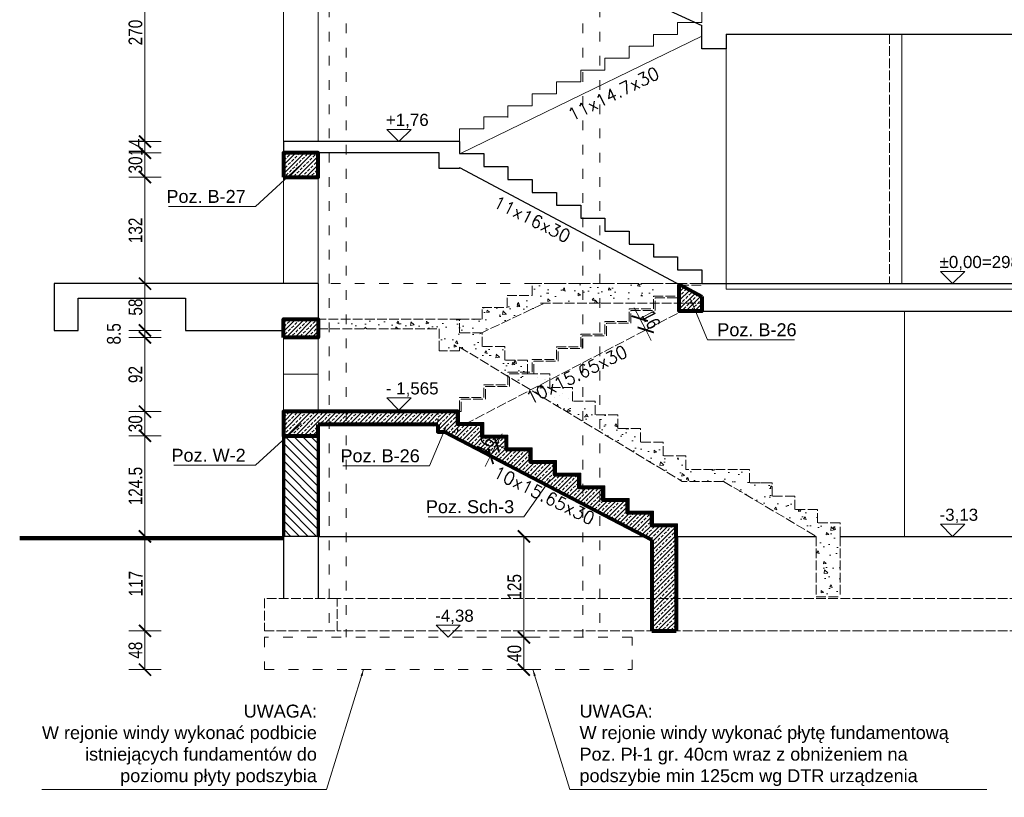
# Model space of a CAD drawing. Header units: inches. Extents: x 201967 to 338763, y -32705 to 30884.
# Tile 25 of 236: x 327799 to 329018, y -26748 to -25785. Entities that reach past the tile are written whole.
import ezdxf
from ezdxf.enums import TextEntityAlignment as Align

# ---------------------------------------------------------------- set-up
doc = ezdxf.new("R2010")
doc.units = ezdxf.units.IN
doc.header["$MEASUREMENT"] = 0
doc.linetypes.add('ACAD_ISO02W100', pattern=[15, 12, -3])
doc.linetypes.add('ACAD_ISO03W100', pattern=[30, 12, -18])
for name, color, linetype, lineweight in [('00 b ŚCIANY nowe-zamurowania', 242, 'Continuous', 70), ('00 d ŚCIANY wyburzenia', 254, 'WYBURZENIA', 9), ('00_mury grubo', 7, 'Continuous', 30), ('01 a KONSTRUKCJA żelbet', 94, 'Continuous', 80), ('01 b KONSTRUKCJA belki', 92, 'ACAD_ISO03W100', 30), ('01h KONSTRUKCJA pozycje', 253, 'Continuous', 13), ('01h3 KONSTRUKCJA pozycje słupy', 252, 'Continuous', 13), ('12 PRZERYWANE 1', 73, 'ACAD_ISO03W100', 9), ('1_OpisPomieszczen', 120, 'Continuous', 9), ('20 KRESKOWANIE ścian', 63, 'Continuous', 5), ('30 WIDOK 1 005', 5, 'Continuous', 5), ('50 OPIS 1', 130, 'Continuous', 9), ('90 WYMIAR', 155, 'Continuous', 9), ('_proj_MURY konstr', 1, 'Continuous', 20), ('K_kreskowanie', 251, 'Continuous', 0)]:
    doc.layers.add(name, color=color, linetype=linetype, lineweight=lineweight)
doc.layers.add('00_kreskowanie', color=1, linetype='Continuous', lineweight=5, true_color=0xff0000)
doc.styles.add('100 arial', font='arial.ttf', dxfattribs={"width": 0.8, "height": 17})
doc.styles.add('OPIS', font='arial.ttf')
doc.styles.add('RomanS', font='romans.shx')
doc.styles.get("Standard").update_dxf_attribs({"font": 'arial.ttf'})
doc.styles.add('WYMIAR-50 (15pkt) arial', font='arial.ttf', dxfattribs={"height": 15})
doc.styles.add('Wymiary', font='romans.shx', dxfattribs={"width": 0.7, "oblique": 10})
doc.linetypes.add('WYBURZENIA', pattern='A,12.7,-0.01,["X",Standard,S=2.54,R=0,X=0,Y=-1.27],-0.01', length=12.72)
doc.dimstyles.new('100', dxfattribs={"dimscale": 10, "dimtxt": 17, "dimasz": 1.5, "dimexe": 2, "dimexo": 2, "dimgap": 0.3, "dimtad": 1, "dimdec": 1, "dimrnd": 0.5, "dimdsep": 46, "dimtxsty": '100 arial', "dimblk": 'ARCHTICK', "dimcen": 10, "dimclrd": 256, "dimclre": 256, "dimclrt": 256, "dimadec": 0, "dimazin": 0, "dimtfac": 1, "dimtdec": 1, "dimtix": 1, "dimtmove": 1, "dimatfit": 3, "dimfxl": 2, "dimfxlon": 1, "dimtolj": 1, "dimarcsym": 0})
doc.dimstyles.new('DIM100txt12', dxfattribs={"dimtxt": 12, "dimasz": 1.05, "dimexe": 0, "dimexo": 8, "dimgap": 4, "dimtad": 1, "dimdec": 7, "dimrnd": 0.5, "dimdsep": 46, "dimtxsty": 'RomanS', "dimblk1": 'DIM', "dimblk2": 'DIM', "dimsah": 1, "dimcen": 0.09, "dimse1": 1, "dimse2": 1, "dimclrt": 256, "dimadec": 1, "dimazin": 0, "dimtfac": 1, "dimtdec": 7, "dimtix": 1, "dimtofl": 0, "dimtmove": 2, "dimatfit": 3, "dimfxl": 1, "dimtolj": 1, "dimtzin": 0, "dimarcsym": 0})
pattern_1 = [(320, (-79235.355, -7019.687), (-3.137607, -35.863009), [3.75, -41.25]), (265, (-79235.355, -7019.687), (37.609607, 6.937567), [3, -33]), (10.451444, (-79235.616, -7022.676), (34.472, -28.925442), [3.18701, -35.057106]), (316.1842, (-79225.355, -7019.687), (-8.275964, -53.362067), [5.625, -61.875]), (6.635635, (-79226.044, -7024.134), (48.70593, -46.733097), [4.780517, -52.585688]), (261.18416, (-79225.355, -7019.687), (48.70593, -46.733097), [4.5, -49.5]), (291, (-79227.855, -7024.687), (-20.130945, -29.845353), [3.75, -41.25]), (236, (-79227.855, -7024.687), (36.257502, -12.165767), [3, -33]), (341.451445, (-79229.532, -7027.174), (16.126558, -42.011119), [3.18701, -35.057106]), (307.5, (-79235.355, -7019.687), (16.6446927, -0.6079928), [0, -32.6, 0, -33.5, 0, -33.125]), (277.5, (-79235.355, -7019.687), (19.7205856, -13.153477), [0, -19.1, 0, -31.85, 0, -12.625]), (237.5, (-79235.355, -7008.537), (-1.1277436, -26.6911218), [0, -12.5, 0, -39, 0, -51.75]), (227.5, (-79235.355, -7003.537), (5.005249, -29.1593085), [0, -16.25, 0, -25.9, 0, -36.75])]
pattern_2 = [(45, (-3795.3814, -7571.668), (-5.303301, 5.303301), []), (45, (-3790.078, -7571.668), (-5.303301, 5.303301), [3.75, -1.875])]

# ---------------------------------------------------------------- blocks, each defined once
blk = doc.blocks.new('*U1124')
blk.add_lwpolyline([(-15, 15), (0, 0), (15, 15), (-15, 15)])
at = {"style": 'WYMIAR-50 (15pkt) arial', "flags": 8}
blk.add_attdef('DETAIL#', text='', height=15, dxfattribs=at).set_placement((-16.1, 14.8), align=Align.BOTTOM_LEFT)
blk = doc.blocks.new('DIM')
for p, q in [((0, -13), (0, 13)), ((8, 0), (-8, 0))]:
    blk.add_line(p, q)
at = {"const_width": 1.71}
blk.add_lwpolyline([(5.71, 5.71), (-5.71, -5.71)], dxfattribs=at)
blk = doc.blocks.new('_ARCHTICK')
at = {"color": 0, "linetype": 'ByBlock', "const_width": 0.15}
blk.add_lwpolyline([(-0.5, -0.5), (0.5, 0.5)], dxfattribs=at)
blk = doc.blocks.new('*D2524')
at = {"layer": '90 WYMIAR', "lineweight": -2, "transparency": 16777216}
for p, q in [((-2210.4, -760.5), (-2250.4, -760.5)), ((-2230.4, -790.5), (-2230.4, -760.5)), ((-2210.4, -790.5), (-2250.4, -790.5))]:
    blk.add_line(p, q, dxfattribs=at)
at = {"layer": 'Defpoints', "color": 0, "transparency": 16777216}
for p in [(-2230.4, -760.5), (-2059, -760.5), (-2059, -790.5)]:
    blk.add_point(p, dxfattribs=at)
at = {"layer": '90 WYMIAR', "lineweight": -2, "transparency": 16777216, "xscale": 15, "yscale": 15, "zscale": 15}
for p, rotation in [((-2230.4, -760.5), 90), ((-2230.4, -790.5), 270)]:
    blk.add_blockref('_ARCHTICK', p, dxfattribs=dict(at, rotation=rotation))
at = {"layer": '90 WYMIAR', "transparency": 16777216, "insert": (-2242.1, -775.5), "char_height": 17, "attachment_point": 5, "rotation": 90, "style": '100 arial'}
blk.add_mtext('\\A1;30', dxfattribs=at)
blk = doc.blocks.new('*D2525')
at = {"layer": '90 WYMIAR', "lineweight": -2, "transparency": 16777216}
for p, q in [((-2210.4, -668.5), (-2250.4, -668.5)), ((-2230.4, -760.5), (-2230.4, -668.5)), ((-2210.4, -760.5), (-2250.4, -760.5))]:
    blk.add_line(p, q, dxfattribs=at)
at = {"layer": 'Defpoints', "color": 0, "transparency": 16777216}
for p in [(-2230.4, -668.5), (-2059, -668.5), (-2059, -760.5)]:
    blk.add_point(p, dxfattribs=at)
at = {"layer": '90 WYMIAR', "lineweight": -2, "transparency": 16777216, "xscale": 15, "yscale": 15, "zscale": 15}
for p, rotation in [((-2230.4, -668.5), 90), ((-2230.4, -760.5), 270)]:
    blk.add_blockref('_ARCHTICK', p, dxfattribs=dict(at, rotation=rotation))
at = {"layer": '90 WYMIAR', "transparency": 16777216, "insert": (-2242.1, -714.5), "char_height": 17, "attachment_point": 5, "rotation": 90, "style": '100 arial'}
blk.add_mtext('\\A1;92', dxfattribs=at)
blk = doc.blocks.new('*D2526')
at = {"layer": '90 WYMIAR', "lineweight": -2, "transparency": 16777216}
for p, q in [((-2210.4, -440), (-2250.4, -440)), ((-2230.4, -470), (-2230.4, -440)), ((-2210.4, -470), (-2250.4, -470))]:
    blk.add_line(p, q, dxfattribs=at)
at = {"layer": 'Defpoints', "color": 0, "transparency": 16777216}
for p in [(-2230.4, -440), (-2059, -440), (-2059, -470)]:
    blk.add_point(p, dxfattribs=at)
at = {"layer": '90 WYMIAR', "lineweight": -2, "transparency": 16777216, "xscale": 15, "yscale": 15, "zscale": 15}
for p, rotation in [((-2230.4, -440), 90), ((-2230.4, -470), 270)]:
    blk.add_blockref('_ARCHTICK', p, dxfattribs=dict(at, rotation=rotation))
at = {"layer": '90 WYMIAR', "transparency": 16777216, "insert": (-2242.1, -455), "char_height": 17, "attachment_point": 5, "rotation": 90, "style": '100 arial'}
blk.add_mtext('\\A1;30', dxfattribs=at)
blk = doc.blocks.new('*D2527')
at = {"layer": '90 WYMIAR', "lineweight": -2, "transparency": 16777216}
for p, q in [((-2230.4, -426), (-2230.4, -411)), ((-2210.4, -426), (-2250.4, -426)), ((-2230.4, -440), (-2230.4, -426)), ((-2210.4, -440), (-2250.4, -440)), ((-2230.4, -440), (-2230.4, -455))]:
    blk.add_line(p, q, dxfattribs=at)
at = {"layer": 'Defpoints', "color": 0, "transparency": 16777216}
for p in [(-2230.4, -426), (-2059, -426), (-2059, -440)]:
    blk.add_point(p, dxfattribs=at)
at = {"layer": '90 WYMIAR', "lineweight": -2, "transparency": 16777216, "xscale": 15, "yscale": 15, "zscale": 15}
for p, rotation in [((-2230.4, -426), 270), ((-2230.4, -440), 90)]:
    blk.add_blockref('_ARCHTICK', p, dxfattribs=dict(at, rotation=rotation))
at = {"layer": '90 WYMIAR', "transparency": 16777216, "insert": (-2241.9, -433), "char_height": 17, "attachment_point": 5, "rotation": 90, "style": '100 arial'}
blk.add_mtext('\\A1;14', dxfattribs=at)
blk = doc.blocks.new('*D2528')
at = {"layer": '90 WYMIAR', "lineweight": -2, "transparency": 16777216}
for p, q in [((-2210.4, -155.9), (-2250.4, -155.9)), ((-2230.4, -426), (-2230.4, -155.9)), ((-2210.4, -426), (-2250.4, -426))]:
    blk.add_line(p, q, dxfattribs=at)
at = {"layer": 'Defpoints', "color": 0, "transparency": 16777216}
for p in [(-2230.4, -155.9), (-2059, -155.9), (-2059, -426)]:
    blk.add_point(p, dxfattribs=at)
at = {"layer": '90 WYMIAR', "lineweight": -2, "transparency": 16777216, "xscale": 15, "yscale": 15, "zscale": 15}
for p, rotation in [((-2230.4, -155.9), 90), ((-2230.4, -426), 270)]:
    blk.add_blockref('_ARCHTICK', p, dxfattribs=dict(at, rotation=rotation))
at = {"layer": '90 WYMIAR', "transparency": 16777216, "insert": (-2242.1, -291), "char_height": 17, "attachment_point": 5, "rotation": 90, "style": '100 arial'}
blk.add_mtext('\\A1;270', dxfattribs=at)
blk = doc.blocks.new('*D2564')
at = {"layer": '90 WYMIAR', "lineweight": -2, "transparency": 16777216}
for p, q in [((-2210.4, -790.5), (-2250.4, -790.5)), ((-2230.4, -790.5), (-2230.4, -915)), ((-2210.4, -915), (-2250.4, -915))]:
    blk.add_line(p, q, dxfattribs=at)
at = {"layer": 'Defpoints', "color": 0, "transparency": 16777216}
for p in [(-2059, -790.5), (-2230.4, -915), (-2059, -915)]:
    blk.add_point(p, dxfattribs=at)
at = {"layer": '90 WYMIAR', "lineweight": -2, "transparency": 16777216, "xscale": 15, "yscale": 15, "zscale": 15}
for p, rotation in [((-2230.4, -790.5), 90), ((-2230.4, -915), 270)]:
    blk.add_blockref('_ARCHTICK', p, dxfattribs=dict(at, rotation=rotation))
at = {"layer": '90 WYMIAR', "transparency": 16777216, "insert": (-2242.1, -852.7), "char_height": 17, "attachment_point": 5, "rotation": 90, "style": '100 arial'}
blk.add_mtext('\\A1;124.5', dxfattribs=at)
blk = doc.blocks.new('*D2565')
at = {"layer": '90 WYMIAR', "lineweight": -2, "transparency": 16777216}
for p, q in [((-2210.4, -915), (-2250.4, -915)), ((-2230.4, -915), (-2230.4, -1032)), ((-2210.4, -1032), (-2250.4, -1032))]:
    blk.add_line(p, q, dxfattribs=at)
at = {"layer": 'Defpoints', "color": 0, "transparency": 16777216}
for p in [(-2059, -915), (-2230.4, -1032), (-2082.5, -1032)]:
    blk.add_point(p, dxfattribs=at)
at = {"layer": '90 WYMIAR', "lineweight": -2, "transparency": 16777216, "xscale": 15, "yscale": 15, "zscale": 15}
for p, rotation in [((-2230.4, -915), 90), ((-2230.4, -1032), 270)]:
    blk.add_blockref('_ARCHTICK', p, dxfattribs=dict(at, rotation=rotation))
at = {"layer": '90 WYMIAR', "transparency": 16777216, "insert": (-2241.9, -973.5), "char_height": 17, "attachment_point": 5, "rotation": 90, "style": '100 arial'}
blk.add_mtext('\\A1;117', dxfattribs=at)
blk = doc.blocks.new('*D2566')
at = {"layer": '90 WYMIAR', "lineweight": -2, "transparency": 16777216}
for p, q in [((-2210.4, -1032), (-2250.4, -1032)), ((-2230.4, -1032), (-2230.4, -1080)), ((-2210.4, -1080), (-2250.4, -1080))]:
    blk.add_line(p, q, dxfattribs=at)
at = {"layer": 'Defpoints', "color": 0, "transparency": 16777216}
for p in [(-2082.5, -1032), (-2230.4, -1080), (-2082.5, -1080)]:
    blk.add_point(p, dxfattribs=at)
at = {"layer": '90 WYMIAR', "lineweight": -2, "transparency": 16777216, "xscale": 15, "yscale": 15, "zscale": 15}
for p, rotation in [((-2230.4, -1032), 90), ((-2230.4, -1080), 270)]:
    blk.add_blockref('_ARCHTICK', p, dxfattribs=dict(at, rotation=rotation))
at = {"layer": '90 WYMIAR', "transparency": 16777216, "insert": (-2242.1, -1056), "char_height": 17, "attachment_point": 5, "rotation": 90, "style": '100 arial'}
blk.add_mtext('\\A1;48', dxfattribs=at)
blk = doc.blocks.new('*D2570')
at = {"layer": '90 WYMIAR', "lineweight": -2, "transparency": 16777216}
for p, q in [((-1741.3, -915), (-1781.3, -915)), ((-1761.3, -915), (-1761.3, -1040)), ((-1741.3, -1040), (-1781.3, -1040))]:
    blk.add_line(p, q, dxfattribs=at)
at = {"layer": 'Defpoints', "color": 0, "transparency": 16777216}
for p in [(-1688.5, -915), (-1761.3, -1040), (-1688.5, -1040)]:
    blk.add_point(p, dxfattribs=at)
at = {"layer": '90 WYMIAR', "lineweight": -2, "transparency": 16777216, "xscale": 15, "yscale": 15, "zscale": 15}
for p, rotation in [((-1761.3, -915), 90), ((-1761.3, -1040), 270)]:
    blk.add_blockref('_ARCHTICK', p, dxfattribs=dict(at, rotation=rotation))
at = {"layer": '90 WYMIAR', "transparency": 16777216, "insert": (-1773, -977.5), "char_height": 17, "attachment_point": 5, "rotation": 90, "style": '100 arial'}
blk.add_mtext('\\A1;125', dxfattribs=at)
blk = doc.blocks.new('*D2571')
at = {"layer": '90 WYMIAR', "lineweight": -2, "transparency": 16777216}
for p, q in [((-1741.3, -1040), (-1781.3, -1040)), ((-1761.3, -1040), (-1761.3, -1080)), ((-1741.3, -1080), (-1781.3, -1080))]:
    blk.add_line(p, q, dxfattribs=at)
at = {"layer": 'Defpoints', "color": 0, "transparency": 16777216}
for p in [(-1688.5, -1040), (-1761.3, -1080), (-1627.5, -1080)]:
    blk.add_point(p, dxfattribs=at)
at = {"layer": '90 WYMIAR', "lineweight": -2, "transparency": 16777216, "xscale": 15, "yscale": 15, "zscale": 15}
for p, rotation in [((-1761.3, -1040), 90), ((-1761.3, -1080), 270)]:
    blk.add_blockref('_ARCHTICK', p, dxfattribs=dict(at, rotation=rotation))
at = {"layer": '90 WYMIAR', "transparency": 16777216, "insert": (-1773, -1060), "char_height": 17, "attachment_point": 5, "rotation": 90, "style": '100 arial'}
blk.add_mtext('\\A1;40', dxfattribs=at)
blk = doc.blocks.new('*D2572')
at = {"layer": '90 WYMIAR', "lineweight": -2, "transparency": 16777216}
for p, q in [((-1795.1, -801.1), (-1788.2, -787.8)), ((-1795.1, -801.1), (-1802.5, -815.3)), ((-1795.3, -801.1), (-1777.4, -810.4)), ((-1802.5, -815.3), (-1809.4, -828.6)), ((-1802.7, -815.2), (-1784.8, -824.6))]:
    blk.add_line(p, q, dxfattribs=at)
at = {"layer": 'Defpoints', "color": 0, "transparency": 16777216}
for p in [(-1813, -791.8), (-1820.4, -806), (-1802.5, -815.3)]:
    blk.add_point(p, dxfattribs=at)
at = {"layer": '90 WYMIAR', "lineweight": -2, "transparency": 16777216, "xscale": 15, "yscale": 15, "zscale": 15}
for p, rotation in [((-1795.1, -801.1), 242.4504520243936), ((-1802.5, -815.3), 62.45045202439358)]:
    blk.add_blockref('_ARCHTICK', p, dxfattribs=dict(at, rotation=rotation))
at = {"layer": '90 WYMIAR', "transparency": 16777216, "insert": (-1809.1, -802.8), "char_height": 17, "attachment_point": 5, "rotation": 62.4505, "style": '100 arial'}
blk.add_mtext('\\A1;16', dxfattribs=at)
blk = doc.blocks.new('*D2573')
at = {"layer": '90 WYMIAR', "lineweight": -2, "transparency": 16777216}
for p, q in [((-1617.9, -645.2), (-1624.8, -631.9)), ((-1617.9, -645.2), (-1600.2, -635.9)), ((-1617.9, -645.2), (-1610.5, -659.3)), ((-1610.5, -659.3), (-1592.8, -650.1)), ((-1610.5, -659.3), (-1603.6, -672.6))]:
    blk.add_line(p, q, dxfattribs=at)
at = {"layer": 'Defpoints', "color": 0, "transparency": 16777216}
for p in [(-1629, -650.9), (-1621.6, -665.1), (-1610.5, -659.3)]:
    blk.add_point(p, dxfattribs=at)
at = {"layer": '90 WYMIAR', "lineweight": -2, "transparency": 16777216, "xscale": 15, "yscale": 15, "zscale": 15}
for p, rotation in [((-1617.9, -645.2), 297.5495479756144), ((-1610.5, -659.3), 117.5495479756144)]:
    blk.add_blockref('_ARCHTICK', p, dxfattribs=dict(at, rotation=rotation))
at = {"layer": '90 WYMIAR', "transparency": 16777216, "insert": (-1603.8, -646.8), "char_height": 17, "attachment_point": 5, "rotation": 297.5495, "style": '100 arial'}
blk.add_mtext('\\A1;16', dxfattribs=at)
blk = doc.blocks.new('*D2574')
at = {"layer": '90 WYMIAR', "lineweight": -2, "transparency": 16777216}
for p, q in [((-2210.4, -660), (-2250.4, -660)), ((-2210.4, -668.5), (-2250.4, -668.5)), ((-2230.4, -668.5), (-2230.4, -660))]:
    blk.add_line(p, q, dxfattribs=at)
at = {"layer": 'Defpoints', "color": 0, "transparency": 16777216}
for p in [(-2230.4, -660), (-2180, -660), (-2059, -668.5)]:
    blk.add_point(p, dxfattribs=at)
at = {"layer": '90 WYMIAR', "lineweight": -2, "transparency": 16777216, "xscale": 15, "yscale": 15, "zscale": 15}
for p, rotation in [((-2230.4, -660), 90), ((-2230.4, -668.5), 270)]:
    blk.add_blockref('_ARCHTICK', p, dxfattribs=dict(at, rotation=rotation))
at = {"layer": '90 WYMIAR', "transparency": 16777216, "insert": (-2268.8, -664.2), "char_height": 17, "attachment_point": 5, "rotation": 90, "style": '100 arial'}
blk.add_mtext('\\A1;8.5', dxfattribs=at)
blk = doc.blocks.new('*D2575')
at = {"layer": '90 WYMIAR', "lineweight": -2, "transparency": 16777216}
for p, q in [((-2210.4, -602), (-2250.4, -602)), ((-2230.4, -660), (-2230.4, -602)), ((-2210.4, -660), (-2250.4, -660))]:
    blk.add_line(p, q, dxfattribs=at)
at = {"layer": 'Defpoints', "color": 0, "transparency": 16777216}
for p in [(-2230.4, -602), (-2179.5, -602), (-2180, -660)]:
    blk.add_point(p, dxfattribs=at)
at = {"layer": '90 WYMIAR', "lineweight": -2, "transparency": 16777216, "xscale": 15, "yscale": 15, "zscale": 15}
for p, rotation in [((-2230.4, -602), 90), ((-2230.4, -660), 270)]:
    blk.add_blockref('_ARCHTICK', p, dxfattribs=dict(at, rotation=rotation))
at = {"layer": '90 WYMIAR', "transparency": 16777216, "insert": (-2242.1, -631), "char_height": 17, "attachment_point": 5, "rotation": 90, "style": '100 arial'}
blk.add_mtext('\\A1;58', dxfattribs=at)
blk = doc.blocks.new('*D2576')
at = {"layer": '90 WYMIAR', "lineweight": -2, "transparency": 16777216}
for p, q in [((-2210.4, -470), (-2250.4, -470)), ((-2230.4, -602), (-2230.4, -470)), ((-2210.4, -602), (-2250.4, -602))]:
    blk.add_line(p, q, dxfattribs=at)
at = {"layer": 'Defpoints', "color": 0, "transparency": 16777216}
for p in [(-2230.4, -470), (-2059, -470), (-2179.5, -602)]:
    blk.add_point(p, dxfattribs=at)
at = {"layer": '90 WYMIAR', "lineweight": -2, "transparency": 16777216, "xscale": 15, "yscale": 15, "zscale": 15}
for p, rotation in [((-2230.4, -470), 90), ((-2230.4, -602), 270)]:
    blk.add_blockref('_ARCHTICK', p, dxfattribs=dict(at, rotation=rotation))
at = {"layer": '90 WYMIAR', "transparency": 16777216, "insert": (-2242.1, -536), "char_height": 17, "attachment_point": 5, "rotation": 90, "style": '100 arial'}
blk.add_mtext('\\A1;132', dxfattribs=at)
blk = doc.blocks.new('1 przekrój B Jagielońska')
at = {"layer": '20 KRESKOWANIE ścian'}
h = blk.add_hatch(dxfattribs=at)
h.set_pattern_fill('ANSI33', color=256, scale=30, angle=-90)
h.set_pattern_definition(pattern_2)
h.paths.add_polyline_path([(-2016, -440), (-2059, -440), (-2059, -470), (-2016, -470)])
h = blk.add_hatch(dxfattribs=at)
h.set_pattern_fill('ANSI33', color=256, scale=30, angle=-90)
h.set_pattern_definition(pattern_2)
h.paths.add_polyline_path([(-1541.03, -617.95), (-1567.19, -604), (-1569.01, -604), (-1569.01, -636), (-1541.03, -636)])
h = blk.add_hatch(dxfattribs=at)
h.set_pattern_fill('ANSI33', color=256, scale=30, angle=-90)
h.set_pattern_definition([(45, (-3795.3814, -7777.768), (-5.303301, 5.303301), []), (45, (-3790.078, -7777.768), (-5.303301, 5.303301), [3.75, -1.875])])
h.paths.add_polyline_path([(-2016, -646.1), (-2059, -646.1), (-2059, -668.5), (-2016, -668.5)])
h = blk.add_hatch(dxfattribs=at)
h.set_pattern_fill('ANSI33', color=256, scale=30, angle=-90)
h.set_pattern_definition(pattern_2)
h.paths.add_polyline_path([(-1693.01, -838.75), (-1723.01, -838.75), (-1723.01, -823.1), (-1753.01, -823.1), (-1753.01, -807.45), (-1783.01, -807.45), (-1783.01, -791.8), (-1813.01, -791.8), (-1813.01, -776.15), (-1843.01, -776.15), (-1843.01, -760.5), (-2016, -760.5), (-2059, -760.5), (-2059, -790.5), (-2016, -790.5), (-2016, -776.5), (-1876.93, -776.5), (-1603.01, -919.4), (-1603.01, -1032), (-1573.01, -1032), (-1573.01, -915), (-1573.01, -901.35), (-1603.01, -901.35), (-1603.01, -885.7), (-1633.01, -885.7), (-1633.01, -870.05), (-1663.01, -870.05), (-1663.01, -854.4), (-1693.01, -854.4)])
at = {"layer": '_proj_MURY konstr'}
h = blk.add_hatch(dxfattribs=at)
h.set_pattern_fill('ANSI31', color=1, scale=60, angle=-90)
h.set_pattern_definition([(315, (-79260.321, -7019.687), (5.30330086, 5.30330086), [])])
h.paths.add_polyline_path([(-2016, -790.5), (-2059, -790.5), (-2059, -915), (-2016, -915)])
at = {"layer": 'K_kreskowanie', "linetype": 'ACAD_ISO02W100'}
h = blk.add_hatch(dxfattribs=at)
h.set_pattern_fill('AR-CONC', color=256, scale=5, angle=-90)
h.set_pattern_definition(pattern_1)
h.paths.add_polyline_path([(-1631.03, -625.97), (-1631.03, -617.5), (-1601.03, -617.5), (-1601.03, -602), (-1751.03, -602), (-1751.03, -616.7), (-1782.03, -616.7), (-1782.03, -631.4), (-1813.03, -631.4), (-1813.03, -646.1), (-1841.03, -646.1), (-1841.03, -663), (-1813.66, -663), (-1735.58, -625.97)])
h = blk.add_hatch(dxfattribs=at)
h.set_pattern_fill('AR-CONC', color=256, scale=5, angle=-90)
h.set_pattern_definition(pattern_1)
h.paths.add_polyline_path([(-1701.03, -730.6), (-1729.03, -730.6), (-1729.03, -713.7), (-1757.03, -713.7), (-1757.03, -696.8), (-1785.03, -696.8), (-1785.03, -679.9), (-1813.03, -679.9), (-1813.03, -663), (-1841.03, -663), (-1841.03, -646.1), (-1991.03, -646.1), (-1991.03, -658.1), (-1866.03, -658.1), (-1866.03, -685), (-1841.03, -685), (-1841.03, -680.52), (-1565.21, -847), (-1514.15, -847), (-1399.45, -915), (-1399.45, -990), (-1370.03, -990), (-1370.03, -915), (-1370.03, -898.4), (-1398.03, -898.4), (-1398.03, -881.8), (-1426.03, -881.8), (-1426.03, -865.2), (-1454.03, -865.2), (-1454.03, -848.6), (-1482.03, -848.6), (-1482.03, -832), (-1561.03, -832), (-1561.03, -815.1), (-1589.03, -815.1), (-1589.03, -798.2), (-1617.03, -798.2), (-1617.03, -781.3), (-1645.03, -781.3), (-1645.03, -764.4), (-1673.03, -764.4), (-1673.03, -747.5), (-1701.03, -747.5)])
at = {"layer": '00 b ŚCIANY nowe-zamurowania'}
for p, q in [((-2059, -790.5), (-2059, -915)), ((-2016, -790.5), (-2016, -915))]:
    blk.add_line(p, q, dxfattribs=at)
at = {"layer": '00 d ŚCIANY wyburzenia'}
for p, q in [((-2016, -426), (-2016, -125.95)), ((-2059, -426), (-2059, -155.95)), ((-2059, -602), (-2059, -470)), ((-2016, -470), (-2016, -602)), ((-2059, -660), (-2059, -760.5)), ((-2016, -660), (-2016, -760.5)), ((-2059, -714), (-2016, -714))]:
    blk.add_line(p, q, dxfattribs=at)
at = {"layer": '00_kreskowanie', "color": 3}
for p, q in [((-1511.03, -609), (-1511.03, -602)), ((-278.6, -609), (-1511.03, -609))]:
    blk.add_line(p, q, dxfattribs=at)
at = {"layer": '00_mury grubo', "color": 3}
for p, q in [((-1841.03, -143.68), (-1541.03, -282.42)), ((-1541.03, -311), (-1541.03, -282.42)), ((-1511.03, -293), (-300.6, -293)), ((-1511.03, -293), (-1511.03, -311)), ((-1511.03, -311), (-1541.03, -311)), ((-1841.03, -426), (-2059, -426)), ((-2059, -426), (-2059, -440)), ((-1866.03, -440), (-2016, -440)), ((-1866.03, -459.37), (-1866.03, -440)), ((-1841.03, -459.37), (-1866.03, -459.37)), ((-1841.03, -457.95), (-1541.03, -617.95)), ((-1841.03, -458.07), (-1841.03, -459.37)), ((-2016, -602), (-2016, -646.1)), ((-1541.03, -602), (-278.6, -602)), ((-1541.03, -617.95), (-1541.03, -636)), ((-1541.03, -636), (-1142.03, -636)), ((-2059, -915), (-2059, -992)), ((-2016, -915), (-2059, -915)), ((-2016, -915), (-1611.43, -915)), ((-2016, -915), (-2016, -992)), ((-1571.01, -915), (-1399.45, -915)), ((-1370.03, -915), (-230.6, -915))]:
    blk.add_line(p, q, dxfattribs=at)
at = {"layer": '00_mury grubo', "lineweight": 100}
blk.add_line((-2059, -917), (-2385.44, -917), dxfattribs=at)
at = {"layer": '00_mury grubo', "color": 3}
for points in [[(-1841.03, -426), (-1841.03, -440.95), (-1811.03, -440.95), (-1811.03, -456.95), (-1781.03, -456.95), (-1781.03, -472.95), (-1751.03, -472.95), (-1751.03, -488.95), (-1721.03, -488.95), (-1721.03, -504.95), (-1691.03, -504.95), (-1691.03, -520.95), (-1661.03, -520.95), (-1661.03, -536.95), (-1631.03, -536.95), (-1631.03, -552.95), (-1601.03, -552.95), (-1601.03, -568.95), (-1571.03, -568.95), (-1571.03, -584.95)], [(-1571.03, -584.95), (-1541.03, -584.95), (-1541.03, -602)], [(-2016, -602), (-2342.95, -602), (-2342.95, -660), (-2312.95, -660), (-2312.95, -620), (-2180, -620), (-2180, -660), (-2059, -660)]]:
    blk.add_lwpolyline(points, dxfattribs=at)
at = {"layer": '01 a KONSTRUKCJA żelbet'}
for p, q in [((-1868.01, -776.5), (-2016, -776.5)), ((-1859.68, -785.5), (-1603.01, -919.4)), ((-1603.01, -919.4), (-1603.01, -1032)), ((-1573.01, -915), (-1573.01, -1032)), ((-1603.01, -1032), (-1573.01, -1032))]:
    blk.add_line(p, q, dxfattribs=at)
for points in [[(-2059, -470), (-2016, -470), (-2016, -440), (-2059, -440)], [(-2059, -668.5), (-2059, -646.1), (-2016, -646.1), (-2016, -668.5)]]:
    blk.add_lwpolyline(points, close=True, dxfattribs=at)
for points in [[(-1541.03, -617.95), (-1541.03, -636), (-1569.01, -636), (-1569.01, -604), (-1567.19, -604), (-1541.03, -617.95)], [(-2016, -760.5), (-2059, -760.5), (-2059, -790.5), (-2016, -790.5), (-2016, -776.5)], [(-1573.01, -915), (-1573.01, -901.35), (-1603.01, -901.35), (-1603.01, -885.7), (-1633.01, -885.7), (-1633.01, -870.05), (-1663.01, -870.05), (-1663.01, -854.4), (-1693.01, -854.4), (-1693.01, -838.75), (-1723.01, -838.75), (-1723.01, -823.1), (-1753.01, -823.1), (-1753.01, -807.45), (-1783.01, -807.45), (-1783.01, -791.8), (-1813.01, -791.8), (-1813.01, -776.15), (-1843.01, -776.15), (-1843.01, -760.5), (-2016, -760.5)], [(-1868.01, -776.5), (-1868.01, -785.5), (-1859.68, -785.5)]]:
    blk.add_lwpolyline(points, dxfattribs=at)
at = {"layer": '01 b KONSTRUKCJA belki', "ltscale": 0.3}
blk.add_lwpolyline([(-1868.01, -760.5), (-1868.01, -785.5), (-1843.01, -785.5), (-1843.01, -760.5)], close=True, dxfattribs=at)
at = {"layer": '12 PRZERYWANE 1'}
for p, q in [((-2002.5, 730), (-2002.5, -1040)), ((-1667.5, 730), (-1667.5, -1040)), ((-1981.5, 710), (-1981.5, -1040)), ((-1688.5, 710), (-1688.5, -1040)), ((-1688.5, -602), (-2016, -602)), ((-1541.03, -602), (-1667.5, -602))]:
    blk.add_line(p, q, dxfattribs=at)
blk.add_lwpolyline([(-2082.5, -1080), (-1627.5, -1080), (-1627.5, -1040), (-2082.5, -1040)], close=True, dxfattribs=at)
at = {"layer": '1_OpisPomieszczen', "color": 252}
for p, q in [((-1541.03, -278.7), (-1541.03, -264)), ((-1571.03, -293.4), (-1571.03, -278.7)), ((-1571.03, -278.7), (-1541.03, -278.7)), ((-1839.82, -440.95), (-1541.03, -295.48)), ((-1601.03, -293.4), (-1571.03, -293.4)), ((-1601.03, -308.1), (-1601.03, -293.4)), ((-1293.6, -293), (-1293.6, -602)), ((-1631.03, -322.8), (-1631.03, -308.1)), ((-1631.03, -308.1), (-1601.03, -308.1)), ((-1661.03, -337.5), (-1661.03, -322.8)), ((-1661.03, -322.8), (-1631.03, -322.8)), ((-1691.03, -352.2), (-1691.03, -337.5)), ((-1691.03, -337.5), (-1661.03, -337.5)), ((-1721.03, -366.9), (-1721.03, -352.2)), ((-1721.03, -352.2), (-1691.03, -352.2)), ((-1751.03, -381.6), (-1751.03, -366.9)), ((-1751.03, -366.9), (-1721.03, -366.9)), ((-1781.03, -396.3), (-1781.03, -381.6)), ((-1781.03, -381.6), (-1751.03, -381.6))]:
    blk.add_line(p, q, dxfattribs=at)
blk.add_lwpolyline([(-1841.03, -426), (-1841.03, -410.25), (-1811.03, -410.25), (-1811.03, -395.55), (-1781.03, -395.55)], dxfattribs=at)
at = {"layer": '30 WIDOK 1 005'}
blk.add_lwpolyline([(-1571.01, -915), (-1571.01, -899.35), (-1601.01, -899.35), (-1601.01, -883.7), (-1631.01, -883.7), (-1631.01, -868.05), (-1661.01, -868.05), (-1661.01, -852.4), (-1691.01, -852.4), (-1691.01, -836.75), (-1721.01, -836.75), (-1721.01, -821.1), (-1751.01, -821.1), (-1751.01, -805.45), (-1781.01, -805.45), (-1781.01, -789.8), (-1811.01, -789.8), (-1811.01, -774.15), (-1841.01, -774.15), (-1841.01, -758.5), (-2059, -758.5), (-2059, -760.5)], dxfattribs=at)
at = {"layer": '_proj_MURY konstr', "color": 3}
for p, q in [((-1511.03, -602), (-1511.03, -293)), ((-1293.6, -602), (-1293.6, -293)), ((-1290.03, -915), (-1290.03, -636))]:
    blk.add_line(p, q, dxfattribs=at)
at = {"layer": 'K_kreskowanie', "linetype": 'ACAD_ISO02W100'}
for p, q in [((-1308.6, -293), (-1308.6, -602)), ((-1751.03, -616.7), (-1751.03, -602)), ((-1751.03, -602), (-1541.03, -602)), ((-1782.03, -631.4), (-1782.03, -616.7)), ((-1782.03, -616.7), (-1751.03, -616.7)), ((-1816.03, -664.12), (-1735.58, -625.97)), ((-1813.03, -646.1), (-1813.03, -631.4)), ((-1813.03, -631.4), (-1782.03, -631.4)), ((-1740.58, -625.97), (-1541.03, -625.97)), ((-2016, -658.1), (-1866.03, -658.1)), ((-1866.03, -685), (-1866.03, -658.1)), ((-1841.03, -646.1), (-1813.03, -646.1)), ((-1841.03, -680.52), (-1565.21, -847)), ((-1841.03, -680.52), (-1841.03, -685)), ((-1841.03, -685), (-1866.03, -685)), ((-1482.03, -832), (-1561.03, -832)), ((-1514.15, -847), (-1565.21, -847)), ((-1514.15, -847), (-1399.45, -915)), ((-1399.45, -915), (-1399.45, -990)), ((-1370.03, -915), (-1370.03, -990)), ((-247.6, -992), (-1992.5, -992)), ((-1399.45, -990), (-1370.03, -990)), ((-247.6, -1032), (-1992.5, -1032))]:
    blk.add_line(p, q, dxfattribs=at)
at = {"layer": 'K_kreskowanie', "color": 1, "linetype": 'ACAD_ISO02W100'}
blk.add_line((-1834.41, -776.15), (-1565.76, -636), dxfattribs=at)
for points in [[(-1843.01, -760.5), (-1839.01, -760.5), (-1839.01, -744.85), (-1809.01, -744.85), (-1809.01, -729.2), (-1779.01, -729.2), (-1779.01, -713.55), (-1749.01, -713.55), (-1749.01, -697.9), (-1719.01, -697.9), (-1719.01, -682.25), (-1689.01, -682.25), (-1689.01, -666.6), (-1659.01, -666.6), (-1659.01, -650.95), (-1629.01, -650.95), (-1629.01, -635.3), (-1599.01, -635.3), (-1599.01, -619.65), (-1569.01, -619.65), (-1569.01, -604), (-1541.03, -604)], [(-1841.01, -758.5), (-1841.01, -742.85), (-1811.01, -742.85), (-1811.01, -727.2), (-1781.01, -727.2), (-1781.01, -711.55), (-1751.01, -711.55), (-1751.01, -695.9), (-1721.01, -695.9), (-1721.01, -680.25), (-1691.01, -680.25), (-1691.01, -664.6), (-1661.01, -664.6), (-1661.01, -648.95), (-1631.01, -648.95), (-1631.01, -633.3), (-1601.01, -633.3), (-1601.01, -617.65), (-1571.01, -617.65), (-1571.01, -602), (-1541.03, -602)]]:
    blk.add_lwpolyline(points, dxfattribs=at)
at = {"layer": 'K_kreskowanie', "linetype": 'ACAD_ISO02W100'}
for points in [[(-1561.03, -832), (-1561.03, -815.1), (-1589.03, -815.1), (-1589.03, -798.2), (-1617.03, -798.2), (-1617.03, -781.3), (-1645.03, -781.3), (-1645.03, -764.4), (-1673.03, -764.4), (-1673.03, -747.5), (-1701.03, -747.5), (-1701.03, -730.6), (-1729.03, -730.6), (-1729.03, -713.7), (-1757.03, -713.7), (-1757.03, -696.8), (-1785.03, -696.8), (-1785.03, -679.9), (-1813.03, -679.9), (-1813.03, -663), (-1841.03, -663), (-1841.03, -646.1), (-2016, -646.1)], [(-1370.03, -915), (-1370.03, -898.4), (-1398.03, -898.4), (-1398.03, -881.8), (-1426.03, -881.8), (-1426.03, -865.2), (-1454.03, -865.2), (-1454.03, -848.6), (-1482.03, -848.6), (-1482.03, -832), (-1561.03, -832)]]:
    blk.add_lwpolyline(points, dxfattribs=at)
blk.add_lwpolyline([(-2082.5, -1032), (-1992.5, -1032), (-1992.5, -992), (-2082.5, -992)], close=True, dxfattribs=at)
at = {"layer": '50 OPIS 1'}
ref = blk.add_blockref('*U1124', (-1916.03, -426), dxfattribs=at)
ref.add_attrib('DETAIL#', '+1,76', dxfattribs={"layer": '0', "height": 15, "style": 'WYMIAR-50 (15pkt) arial'}).set_placement((-1932.17, -411.18), align=Align.BOTTOM_LEFT)
ref = blk.add_blockref('*U1124', (-1230.65, -602), dxfattribs=at)
ref.add_attrib('DETAIL#', '%%p0,00=298,06', dxfattribs={"layer": '0', "height": 15, "style": 'WYMIAR-50 (15pkt) arial'}).set_placement((-1246.79, -587.18), align=Align.BOTTOM_LEFT)
ref = blk.add_blockref('*U1124', (-1916.03, -758.5), dxfattribs=at)
ref.add_attrib('DETAIL#', '- 1,565', dxfattribs={"layer": '0', "height": 15, "style": 'WYMIAR-50 (15pkt) arial'}).set_placement((-1932.17, -743.68), align=Align.BOTTOM_LEFT)
ref = blk.add_blockref('*U1124', (-1230.65, -915), dxfattribs=at)
ref.add_attrib('DETAIL#', '-3,13', dxfattribs={"layer": '0', "height": 15, "style": 'WYMIAR-50 (15pkt) arial'}).set_placement((-1246.79, -900.18), align=Align.BOTTOM_LEFT)
ref = blk.add_blockref('*U1124', (-1855, -1040), dxfattribs=at)
ref.add_attrib('DETAIL#', '-4,38', dxfattribs={"layer": '0', "height": 15, "style": 'WYMIAR-50 (15pkt) arial'}).set_placement((-1871.14, -1025.18), align=Align.BOTTOM_LEFT)
at = {"layer": '01h KONSTRUKCJA pozycje', "char_height": 16, "style": 'OPIS'}
for s, insert, width, attachment_point in [('UWAGA:\\PW rejonie windy wykonać podbicie istniejących fundamentów do poziomu płyty podszybia', (-2017.54, -1173.77), 340.4073, 6), ('UWAGA:\\PW rejonie windy wykonać płytę fundamentową Poz. Pł-1 gr. 40cm wraz z obniżeniem na podszybie min 125cm wg DTR urządzenia ', (-1692.46, -1173.77), 504.1035, 4)]:
    blk.add_mtext(s, dxfattribs=dict(at, insert=insert, width=width, attachment_point=attachment_point))
at = {"layer": '01h3 KONSTRUKCJA pozycje słupy', "char_height": 16, "style": 'OPIS'}
for s, insert, attachment_point in [('Poz. B-27', (-2105.67, -494.11), 6), ('Poz. B-26', (-1521.92, -659.21), 4), ('Poz. W-2', (-2105.67, -814.61), 6), ('Poz. B-26', (-1890.22, -815.29), 6), ('Poz. Sch-3', (-1773.35, -878.33), 6)]:
    blk.add_mtext(s, dxfattribs=dict(at, insert=insert, attachment_point=attachment_point))
at = {"layer": '1_OpisPomieszczen', "ltscale": 0.5, "style": 'Wymiary'}
for s, rotation, p in [('11x14.7x30', 26.32195, (-1702.12, -401.28)), ('11x16x30', 333.67805, (-1800.86, -506.29)), ('10x15.65x30', 26.32195, (-1753.66, -751.97)), ('10x15.65x30', 333.67805, (-1800.86, -840.96))]:
    blk.add_text(s, height=15.6, rotation=rotation, dxfattribs=at).set_placement(p)
at = {"layer": '90 WYMIAR'}
for base, p1, p2, picture, middle in [((-2230.39147686, -155.95), (-2059.00000211, -426), (-2059.00000211, -155.95), '*D2528', (-2242.07121765, -290.975)), ((-2230.39, -426), (-2059, -440), (-2059, -426), '*D2527', (-2241.93, -433)), ((-2230.39, -440), (-2059, -470), (-2059, -440), '*D2526', (-2242.08, -455)), ((-2230.39, -470), (-2179.47, -602), (-2059, -470), '*D2576', (-2242.08, -536)), ((-2230.39, -602), (-2180, -660), (-2179.47, -602), '*D2575', (-2242.07, -631)), ((-2230.39, -668.5), (-2059, -760.5), (-2059, -668.5), '*D2525', (-2242.07, -714.5)), ((-2230.39, -760.5), (-2059, -790.5), (-2059, -760.5), '*D2524', (-2242.08, -775.5)), ((-2230.39, -915), (-2059, -790.5), (-2059, -915), '*D2564', (-2242.07, -852.75)), ((-2230.39, -1032), (-2059, -915), (-2082.5, -1032), '*D2565', (-2241.93, -973.5)), ((-1761.27, -1040), (-1688.5, -915), (-1688.5, -1040), '*D2570', (-1772.95, -977.5)), ((-2230.39, -1080), (-2082.5, -1032), (-2082.5, -1080), '*D2566', (-2242.07, -1056)), ((-1761.27, -1080), (-1688.5, -1040), (-1627.5, -1080), '*D2571', (-1772.95, -1060))]:
    dim = blk.add_linear_dim(base=base, p1=p1, p2=p2, angle=90, dimstyle='100', dxfattribs=at)
    dim.commit()
    dim.dimension.update_dxf_attribs({"geometry": picture, "text_midpoint": middle})
for p1, p2, distance, picture, middle in [((-1629.01, -650.95), (-1621.61, -665.14), 12.53, '*D2573', (-1603.84, -646.85)), ((-1813.01, -791.8), (-1820.41, -805.99), 20.21, '*D2572', (-1809.15, -802.84))]:
    dim = blk.add_aligned_dim(p1=p1, p2=p2, distance=distance, dimstyle='100', dxfattribs=at)
    dim.commit()
    dim.dimension.update_dxf_attribs({"geometry": picture, "text_midpoint": middle})
dim = blk.add_linear_dim(base=(-2230.39, -660), p1=(-2059, -668.5), p2=(-2180, -660), angle=90, dimstyle='100', dxfattribs=at)
dim.commit()
dim.dimension.update_dxf_attribs({"geometry": '*D2574', "text_midpoint": (-2257.07, -664.25), "dimtype": 128})
at = {"layer": '01h KONSTRUKCJA pozycje', "annotation_type": 0, "has_hookline": 1}
for points, hookline_direction, text_width in [([(-1959.84, -1080), (-2005.54, -1228.43), (-2013.54, -1228.43)], 1, 340.41), ([(-1750.16, -1080), (-1704.46, -1228.46), (-1696.46, -1228.46)], 0, 504.1)]:
    blk.add_leader(points, dimstyle='DIM100txt12', override={"dimasz": 8, "dimgap": 4, "dimtad": 1}, dxfattribs=dict(at, hookline_direction=hookline_direction, text_width=text_width))
at = {"layer": '01h3 KONSTRUKCJA pozycje słupy', "annotation_type": 0, "has_hookline": 1}
for points, hookline_direction, text_width in [([(-2037.11, -454.62), (-2093.67, -506.27), (-2101.67, -506.27)], 1, 95.41), ([(-1555.09, -621.4), (-1533.92, -671.38), (-1525.92, -671.38)], 0, 95.4), ([(-2037.11, -775.12), (-2093.67, -826.77), (-2101.67, -826.77)], 1, 89), ([(-1857.05, -777.47), (-1878.22, -827.46), (-1886.22, -827.46)], 1, 95.4), ([(-1728.72, -844.42), (-1761.35, -890.61), (-1769.35, -890.61)], 1, 106.59)]:
    blk.add_leader(points, dimstyle='DIM100txt12', override={"dimasz": 8, "dimgap": 4, "dimtad": 1}, dxfattribs=dict(at, hookline_direction=hookline_direction, text_width=text_width))

msp = doc.modelspace()

# ---------------------------------------------------------------- block references
at = {"layer": '30 WIDOK 1 005'}
msp.add_blockref('1 przekrój B Jagielońska', (330184.52, -25510.27), dxfattribs=at)

doc.saveas('drawing.dxf')
